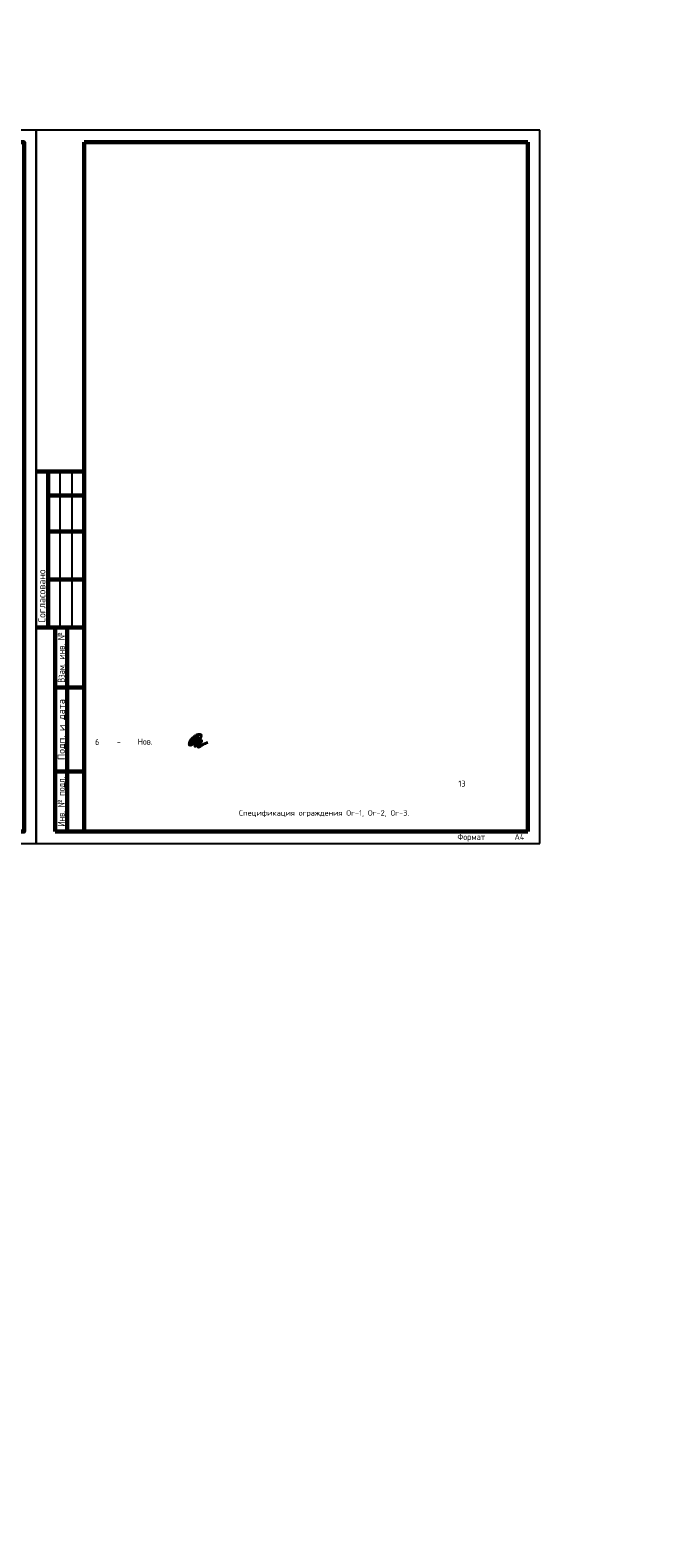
# Model space of a CAD drawing. Header units: millimetres. Extents: x 130535 to 1380046, y -231620 to 121434.
# Tile 134 of 135: x 933214 to 959003, y -36917 to 25855. Entities that reach past the tile are written whole.
import ezdxf
from ezdxf import colors
from ezdxf.entities.mleader import LeaderData, LeaderLine
from ezdxf.enums import TextEntityAlignment as Align
from ezdxf.math import Vec2, Vec3

# ---------------------------------------------------------------- set-up
doc = ezdxf.new("R2010")
doc.units = ezdxf.units.MM
for name, color, linetype, lineweight in [('!PIARENA-KR-ADDITIONAL TEXT_ВЫНОСКИ', 7, 'Continuous', 13), ('Основная', 7, 'Continuous', 40), ('Символы 0.20', 7, 'Continuous', 20), ('Столовая Двери и окна', 7, 'Continuous', 15), ('Текст', 7, 'Continuous', 25)]:
    doc.layers.add(name, color=color, linetype=linetype, lineweight=lineweight)
doc.layers.add('11', color=7, linetype='Continuous')
doc.styles.add('!Main', font='isocpeui.ttf')
doc.styles.add('GOST-2.304_Type-B', font='GOST_Common.ttf')
doc.styles.add('ISOCPEUR', font='isocpeur.ttf')
doc.styles.add('ГОСТ', font='isocpeur.TTF')
doc.styles.add('ГОСТ 2.304', font='isocpeur.ttf')

# ---------------------------------------------------------------- blocks, each defined once
blk = doc.blocks.new('_None')
blk = doc.blocks.new('Из_буфера5277')
at = {"linetype": 'Continuous', "lineweight": 25}
for p, q in [((0, 9500), (0, 16000)), ((1000, 9000), (1000, 15500)), ((1500, 9000), (1500, 15500))]:
    blk.add_line(p, q, dxfattribs=at)
at = {"linetype": 'Continuous', "lineweight": 60}
for p, q in [((2000, 15500), (0, 15500)), ((500, 9000), (500, 15500)), ((2000, 500), (2000, 15500)), ((500, 14500), (2000, 14500)), ((500, 13000), (2000, 13000)), ((500, 11000), (2000, 11000)), ((0, 9000), (2000, 9000)), ((800, 500), (800, 9000)), ((1300, 500), (1300, 9000)), ((800, 6500), (2000, 6500)), ((800, 3000), (2000, 3000)), ((2000, 500), (800, 500))]:
    blk.add_line(p, q, dxfattribs=at)
at = {"linetype": 'Continuous', "lineweight": 25, "ltscale": 100}
blk.add_lwpolyline([(0, 0), (42000, 0), (42000, 29700), (0, 29700), (0, 0)], dxfattribs=at)
at = {"linetype": 'Continuous', "lineweight": 60, "ltscale": 100}
blk.add_lwpolyline([(2000, 500), (41500, 500), (41500, 29200), (2000, 29200), (2000, 500)], dxfattribs=at)
at = {"linetype": 'Continuous', "lineweight": 25, "style": 'ГОСТ 2.304'}
blk.add_text('Согласовано', height=300, rotation=90, dxfattribs=at).set_placement((388, 9200))
for s, width, p in [('Взам. инв. №', 0.8, (1050, 7750)), ('Инв. № подл.', 0.7, (1050, 1750))]:
    blk.add_text(s, height=300, rotation=90, dxfattribs=dict(at, width=width)).set_placement(p, align=Align.MIDDLE_CENTER)
blk.add_text('Подп. и дата', height=300, rotation=90, dxfattribs=at).set_placement((1050, 4750), align=Align.MIDDLE_CENTER)
at = {"linetype": 'Continuous', "lineweight": 25, "ltscale": 100, "style": 'ГОСТ 2.304'}
blk.add_text('Формат', height=250, dxfattribs=at).set_placement((38250, 125), align=Align.CENTER)
blk.add_text('A3', height=250, dxfattribs=at).set_placement((40050, 125))
blk = doc.blocks.new('Из_буфера25827')
at = {"linetype": 'Continuous', "lineweight": 60, "ltscale": 100}
for p, q in [((20500, 29200), (2000, 29200)), ((2000, 29200), (2000, 500)), ((20500, 29200), (20500, 500)), ((20500, 500), (2000, 500))]:
    blk.add_line(p, q, dxfattribs=at)
at = {"linetype": 'Continuous', "lineweight": 60}
for p, q in [((2000, 15500), (0, 15500)), ((500, 9000), (500, 15500)), ((2000, 500), (2000, 15500)), ((500, 14500), (2000, 14500)), ((500, 13000), (2000, 13000)), ((500, 11000), (2000, 11000)), ((0, 9000), (2000, 9000)), ((800, 500), (800, 9000)), ((1300, 500), (1300, 9000)), ((800, 6500), (2000, 6500)), ((800, 3000), (2000, 3000)), ((2000, 500), (800, 500))]:
    blk.add_line(p, q, dxfattribs=at)
at = {"linetype": 'Continuous', "lineweight": 25}
for p, q in [((1000, 9000), (1000, 15500)), ((1500, 9000), (1500, 15500))]:
    blk.add_line(p, q, dxfattribs=at)
at = {"layer": '11'}
for p, q in [((0, 29700), (0, 0)), ((21000, 29700), (0, 29700)), ((21000, 0), (21000, 29700)), ((0, 0), (21000, 0))]:
    blk.add_line(p, q, dxfattribs=at)
at = {"linetype": 'Continuous', "lineweight": 25, "style": 'ГОСТ 2.304'}
blk.add_text('Согласовано', height=300, rotation=90, dxfattribs=at).set_placement((388, 9200))
for s, width, p in [('Взам. инв. №', 0.8, (1050, 7750)), ('Инв. № подл.', 0.7, (1050, 1750))]:
    blk.add_text(s, height=300, rotation=90, dxfattribs=dict(at, width=width)).set_placement(p, align=Align.MIDDLE_CENTER)
blk.add_text('Подп. и дата', height=300, rotation=90, dxfattribs=at).set_placement((1050, 4750), align=Align.MIDDLE_CENTER)
at = {"linetype": 'Continuous', "lineweight": 25, "ltscale": 100, "style": 'ГОСТ 2.304'}
blk.add_text('Формат', height=250, dxfattribs=at).set_placement((18136, 154), align=Align.CENTER)
blk.add_text('A4', height=250, dxfattribs=at).set_placement((19936, 154))

msp = doc.modelspace()

# ---------------------------------------------------------------- linework, layer by layer
at = {"layer": 'Основная', "color": 7, "ltscale": 100}
msp.add_open_spline([(940079.5, -3555.7), (940056.9, -3599.8), (940013.2, -3685.1), (939958.7, -3754.6), (939947, -3846), (940032.9, -3780), (940071.1, -3726.8), (940253.8, -3484.1), (940113.9, -3676.7), (940049.9, -3730.2), (940047.6, -3838.8), (940144.4, -3814.6), (940206.3, -3741.3), (940287.7, -3650.1), (940346.3, -3566), (940342.5, -3467.8), (940250.3, -3473.4), (940150.5, -3480.8), (940044.5, -3573), (939934.2, -3659.8), (939872.9, -3764.8), (939853, -3836.1), (939841.5, -3900.8), (939905.1, -3922.6), (940008.9, -3862.2), (940122.5, -3798.5), (940397.1, -3536.3), (940167.5, -3830.8), (940096, -3904.9), (940088, -3976.7), (940168.7, -3913.9), (940223.3, -3849.8), (940283.3, -3754), (940378.5, -3723.2), (940314.7, -3818.4), (940287.8, -3871.1), (940212.5, -3940.4), (940227.7, -4001.7), (940326.5, -3948.6), (940421, -3874.1), (940552.9, -3828.1), (940621.9, -3804)], degree=3, knots=[0, 0, 0, 0, 144.1520161, 278.7414481, 306.701418, 345.7173484, 488.9641082, 674.1731096, 805.7122134, 919.5529054, 981.5610335, 1041.0993585, 1143.4863095, 1285.5405679, 1401.5794956, 1450.1365538, 1535.9803466, 1611.2553963, 1766.3543668, 1926.9877395, 2039.7742516, 2115.5122312, 2162.4982929, 2206.5580955, 2278.7099882, 2504.5268633, 2704.7171233, 2966.8523005, 3078.8920704, 3097.283937, 3134.7961729, 3270.048463, 3440.2252524, 3459.7572477, 3505.8700113, 3641.6791759, 3740.815911, 3760.978132, 3797.8683426, 3989.1014551, 4198.8601228, 4198.8601228, 4198.8601228, 4198.8601228], dxfattribs=at)

# ---------------------------------------------------------------- block references
at = {"layer": 'Столовая Двери и окна', "color": 18, "lineweight": 25, "true_color": 0x000000}
for name, p in [('Из_буфера5277', (891464.1, -8014.6)), ('Из_буфера25827', (933464.1, -8014.6))]:
    msp.add_blockref(name, p, dxfattribs=at)

# ---------------------------------------------------------------- texts
at = {"layer": 'Текст', "color": 7, "style": 'GOST-2.304_Type-B'}
for s, p in [('6', (935922.9, -3908.7)), ('Нов.', (937701.9, -3890.7)), ('-', (936832.9, -3907.2))]:
    msp.add_text(s, height=250, dxfattribs=at).set_placement(p)
at = {"layer": 'Текст', "lineweight": 25, "style": 'ISOCPEUR'}
msp.add_text('13', height=250, dxfattribs=at).set_placement((951214.1, -5514.6), align=Align.MIDDLE_CENTER)
at = {"layer": 'Текст', "lineweight": 25, "insert": (945467.9, -6766.9), "char_height": 225, "width": 6746.672, "attachment_point": 5, "style": 'ISOCPEUR'}
msp.add_mtext('\\pxqc;Спецификация ограждения Ог-1, Ог-2, Ог-3.', dxfattribs=at)

# ---------------------------------------------------------------- leaders
at = {"layer": '!PIARENA-KR-ADDITIONAL TEXT_ВЫНОСКИ', "ltscale": 30}
ml = msp.add_multileader_mtext('Standard', dxfattribs=at)
ml.set_content('{\\fISOCPEUR|b0|i0|c0|p34;\\C256;поз.2 нижняя %%c10 А500С, шаг 200х200\\P поз.1   верхняя %%c10 А500С, шаг 200х200\\Pфоновая арматура, раскладку начинать \\Pвдоль цифровых осей}', color=3, style='!Main')
ml.set_leader_properties(color=256, linetype='ByLayer', lineweight=-1)
ml.build(insert=Vec2(0, 0))
ml.multileader.update_dxf_attribs({"text_left_attachment_type": 6, "text_right_attachment_type": 6, "dogleg_length": 0.339, "arrow_head_size": 160000, "scale": 100})
ctx = ml.context
ctx.base_point, ctx.scale, ctx.char_height, ctx.arrow_head_size, ctx.landing_gap_size, ctx.plane_origin = Vec3(817359.6, 17503.3), 100, 250, 160000, 0, Vec3(823407.5, 13210.4)
ctx.left_attachment, ctx.right_attachment, ctx.text_align_type = 6, 6, 1
notes = []
notes.append((ctx, [(0, (1, 1, 0), (823868.6, 17503.3), (-1, 0), 33.9, [(0, [(825874.7, 16893)], 0, [])])]))
ctx.mtext.insert, ctx.mtext.width, ctx.mtext.alignment, ctx.mtext.flow_direction = Vec3(820597.1, 17828.3), 10171.308, 2, 5
at = {"layer": 'Символы 0.20', "ltscale": 100}
ml = msp.add_multileader_mtext('Standard', dxfattribs=at)
ml.set_content('Труба Тр\\Pниз трубы на 50 мм выше верха плиты', color=256, style='ГОСТ')
ml.set_leader_properties(color=256, linetype='ByLayer', lineweight=-1)
ml.set_arrow_properties(name='NONE')
ml.build(insert=Vec2(0, 0))
ml.multileader.update_dxf_attribs({"text_left_attachment_type": 6, "text_right_attachment_type": 6, "dogleg_length": 2.5, "arrow_head_size": 45, "scale": 100})
ctx = ml.context
ctx.base_point, ctx.scale, ctx.char_height, ctx.arrow_head_size, ctx.landing_gap_size, ctx.plane_origin = Vec3(569521.5, 12390.6), 100, 300, 45, 22.5, Vec3(579228, 9080.1)
ctx.left_attachment, ctx.right_attachment = 6, 6
notes.append((ctx, [(0, (1, 1, 0), (569271.5, 12390.6), (1, 0), 250, [(0, [(569736.8, 10495.1)], 0, [])])]))
ctx.mtext.insert, ctx.mtext.width, ctx.mtext.flow_direction = Vec3(569544, 12780.6), 3780.751, 5
ml = msp.add_multileader_mtext('Standard', dxfattribs=at)
ml.set_content('Труба Тр\\Pниз трубы на 50 мм выше верха плиты', color=256, style='ГОСТ')
ml.set_leader_properties(color=256, linetype='ByLayer', lineweight=-1)
ml.set_arrow_properties(name='NONE')
ml.build(insert=Vec2(0, 0))
ml.multileader.update_dxf_attribs({"text_left_attachment_type": 6, "text_right_attachment_type": 6, "dogleg_length": 2.5, "arrow_head_size": 45, "scale": 100})
ctx = ml.context
ctx.base_point, ctx.scale, ctx.char_height, ctx.arrow_head_size, ctx.landing_gap_size, ctx.plane_origin = Vec3(633182.2, 12390.6), 100, 300, 45, 22.5, Vec3(642888.8, 9080.1)
ctx.left_attachment, ctx.right_attachment = 6, 6
notes.append((ctx, [(0, (1, 1, 0), (632932.2, 12390.6), (1, 0), 250, [(0, [(633397.6, 10495.1)], 0, [])])]))
ctx.mtext.insert, ctx.mtext.width, ctx.mtext.flow_direction = Vec3(633204.7, 12780.6), 3780.751, 5
ml = msp.add_multileader_mtext('Standard', dxfattribs=at)
ml.set_content('Труба Тр\\Pниз трубы на 50 мм выше верха плиты', color=256, style='ГОСТ')
ml.set_leader_properties(color=256, linetype='ByLayer', lineweight=-1)
ml.set_arrow_properties(name='NONE')
ml.build(insert=Vec2(0, 0))
ml.multileader.update_dxf_attribs({"text_left_attachment_type": 6, "text_right_attachment_type": 6, "dogleg_length": 2.5, "arrow_head_size": 45, "scale": 100})
ctx = ml.context
ctx.base_point, ctx.scale, ctx.char_height, ctx.arrow_head_size, ctx.landing_gap_size, ctx.plane_origin = Vec3(697883.9, 12390.6), 100, 300, 45, 22.5, Vec3(707590.4, 9080.1)
ctx.left_attachment, ctx.right_attachment = 6, 6
notes.append((ctx, [(0, (1, 1, 0), (697633.9, 12390.6), (1, 0), 250, [(0, [(698099.2, 10495.1)], 0, [])])]))
ctx.mtext.insert, ctx.mtext.width, ctx.mtext.flow_direction = Vec3(697906.4, 12780.6), 3780.751, 5
ml = msp.add_multileader_mtext('Standard', dxfattribs=at)
ml.set_content('Труба Тр\\Pниз трубы в уровне верха плиты', color=256, style='ГОСТ')
ml.set_leader_properties(color=256, linetype='ByLayer', lineweight=-1)
ml.set_arrow_properties(name='NONE')
ml.build(insert=Vec2(0, 0))
ml.multileader.update_dxf_attribs({"text_left_attachment_type": 6, "text_right_attachment_type": 6, "dogleg_length": 2.5, "arrow_head_size": 45, "scale": 100})
ctx = ml.context
ctx.base_point, ctx.scale, ctx.char_height, ctx.arrow_head_size, ctx.landing_gap_size, ctx.plane_origin = Vec3(439775.3, 9734), 100, 300, 45, 22.5, Vec3(433878.8, 6423.5)
ctx.left_attachment, ctx.right_attachment = 6, 6
notes.append((ctx, [(1, (1, 1, 0), (439525.3, 9734), (1, 0), 250, [(0, [(438885.9, 8093.7)], 0, [])])]))
ctx.mtext.insert, ctx.mtext.width, ctx.mtext.flow_direction = Vec3(439797.8, 10124), 6576.024, 5
ml = msp.add_multileader_mtext('Standard', dxfattribs=at)
ml.set_content('Труба Тр\\Pниз трубы в уровне верха плиты', color=256, style='ГОСТ')
ml.set_leader_properties(color=256, linetype='ByLayer', lineweight=-1)
ml.set_arrow_properties(name='NONE')
ml.build(insert=Vec2(0, 0))
ml.multileader.update_dxf_attribs({"text_left_attachment_type": 6, "text_right_attachment_type": 6, "dogleg_length": 2.5, "arrow_head_size": 45, "scale": 100})
ctx = ml.context
ctx.base_point, ctx.scale, ctx.char_height, ctx.arrow_head_size, ctx.landing_gap_size, ctx.plane_origin = Vec3(374236, 9404.1), 100, 300, 45, 22.5, Vec3(368339.5, 6093.6)
ctx.left_attachment, ctx.right_attachment = 6, 6
notes.append((ctx, [(1, (1, 1, 0), (373986, 9404.1), (1, 0), 250, [(0, [(373346.6, 7763.7)], 0, [])])]))
ctx.mtext.insert, ctx.mtext.width, ctx.mtext.flow_direction = Vec3(374258.5, 9794.1), 6442.783, 5
ml = msp.add_multileader_mtext('Standard', dxfattribs=at)
ml.set_content('Труба Тр\\Pниз трубы на 50 мм выше верха плиты', color=256, style='ГОСТ')
ml.set_leader_properties(color=256, linetype='ByLayer', lineweight=-1)
ml.set_arrow_properties(name='NONE')
ml.build(insert=Vec2(0, 0))
ml.multileader.update_dxf_attribs({"text_left_attachment_type": 6, "text_right_attachment_type": 6, "dogleg_length": 2.5, "arrow_head_size": 45, "scale": 100})
ctx = ml.context
ctx.base_point, ctx.scale, ctx.char_height, ctx.arrow_head_size, ctx.landing_gap_size, ctx.plane_origin = Vec3(768461.4, 5424.9), 100, 300, 45, 22.5, Vec3(762564.9, 2114.4)
ctx.left_attachment, ctx.right_attachment = 6, 6
notes.append((ctx, [(0, (1, 1, 0), (772521.4, 5424.9), (-1, 0), 250, [(0, [(772056.1, 3529.4)], 0, [])])]))
ctx.mtext.insert, ctx.mtext.width, ctx.mtext.flow_direction = Vec3(768483.9, 5814.9), 3780.751, 5
ml = msp.add_multileader_mtext('Standard', dxfattribs=at)
ml.set_content('Щебень фр.20-40', color=256, style='ГОСТ')
ml.set_leader_properties(color=256, linetype='ByLayer', lineweight=-1)
ml.set_arrow_properties(name='NONE')
ml.build(insert=Vec2(0, 0))
ml.multileader.update_dxf_attribs({"text_left_attachment_type": 6, "text_right_attachment_type": 6, "dogleg_length": 2.5, "arrow_head_size": 45, "scale": 100})
ctx = ml.context
ctx.base_point, ctx.scale, ctx.char_height, ctx.arrow_head_size, ctx.landing_gap_size, ctx.plane_origin = Vec3(766430.8, 1375.6), 100, 300, 45, 22.5, Vec3(773962.4, -1934.8)
ctx.left_attachment, ctx.right_attachment = 6, 6
notes.append((ctx, [(1, (1, 1, 0), (768315.8, 1375.6), (-1, 0), 250, [(0, [(770066.9, 2802.1)], 0, [])])]))
ctx.mtext.insert, ctx.mtext.width, ctx.mtext.flow_direction = Vec3(766453.3, 1765.6), 2129.129, 5
ml = msp.add_multileader_mtext('Standard', dxfattribs=at)
ml.set_content('Труба Тр\\Pниз трубы в уровне верха плиты', color=256, style='ГОСТ')
ml.set_leader_properties(color=256, linetype='ByLayer', lineweight=-1)
ml.set_arrow_properties(name='NONE')
ml.build(insert=Vec2(0, 0))
ml.multileader.update_dxf_attribs({"text_left_attachment_type": 6, "text_right_attachment_type": 6, "dogleg_length": 2.5, "arrow_head_size": 45, "scale": 100})
ctx = ml.context
ctx.base_point, ctx.scale, ctx.char_height, ctx.arrow_head_size, ctx.landing_gap_size, ctx.plane_origin = Vec3(374236, -34808.4), 100, 300, 45, 22.5, Vec3(368339.5, -38118.9)
ctx.left_attachment, ctx.right_attachment = 6, 6
notes.append((ctx, [(1, (1, 1, 0), (373986, -34808.4), (1, 0), 250, [(0, [(373346.6, -36448.8)], 0, [])])]))
ctx.mtext.insert, ctx.mtext.width, ctx.mtext.flow_direction = Vec3(374258.5, -34418.4), 6442.783, 5
ml = msp.add_multileader_mtext('Standard', dxfattribs=at)
ml.set_content('Труба Тр\\Pниз трубы в уровне верха плиты', color=256, style='ГОСТ')
ml.set_leader_properties(color=256, linetype='ByLayer', lineweight=-1)
ml.set_arrow_properties(name='NONE')
ml.build(insert=Vec2(0, 0))
ml.multileader.update_dxf_attribs({"text_left_attachment_type": 6, "text_right_attachment_type": 6, "dogleg_length": 2.5, "arrow_head_size": 45, "scale": 100})
ctx = ml.context
ctx.base_point, ctx.scale, ctx.char_height, ctx.arrow_head_size, ctx.landing_gap_size, ctx.plane_origin = Vec3(439093.1, -35276.2), 100, 300, 45, 22.5, Vec3(433196.6, -38586.7)
ctx.left_attachment, ctx.right_attachment = 6, 6
notes.append((ctx, [(1, (1, 1, 0), (438843.1, -35276.2), (1, 0), 250, [(0, [(438203.6, -36916.6)], 0, [])])]))
ctx.mtext.insert, ctx.mtext.width, ctx.mtext.flow_direction = Vec3(439115.6, -34886.2), 6576.024, 5
for ctx, leaders in notes:
    for number, flags, end, landing, length, lines in leaders:
        leader = LeaderData()
        leader.index, (leader.has_last_leader_line, leader.has_dogleg_vector, leader.attachment_direction) = number, flags
        leader.last_leader_point, leader.dogleg_vector, leader.dogleg_length = Vec3(end), Vec3(landing), length
        for number, points, colour, breaks in lines:
            line = LeaderLine()
            line.index, line.vertices, line.color, line.breaks = number, Vec3.list(points), colors.encode_raw_color(colour), breaks
            leader.lines.append(line)
        ctx.leaders.append(leader)

doc.saveas('drawing.dxf')
